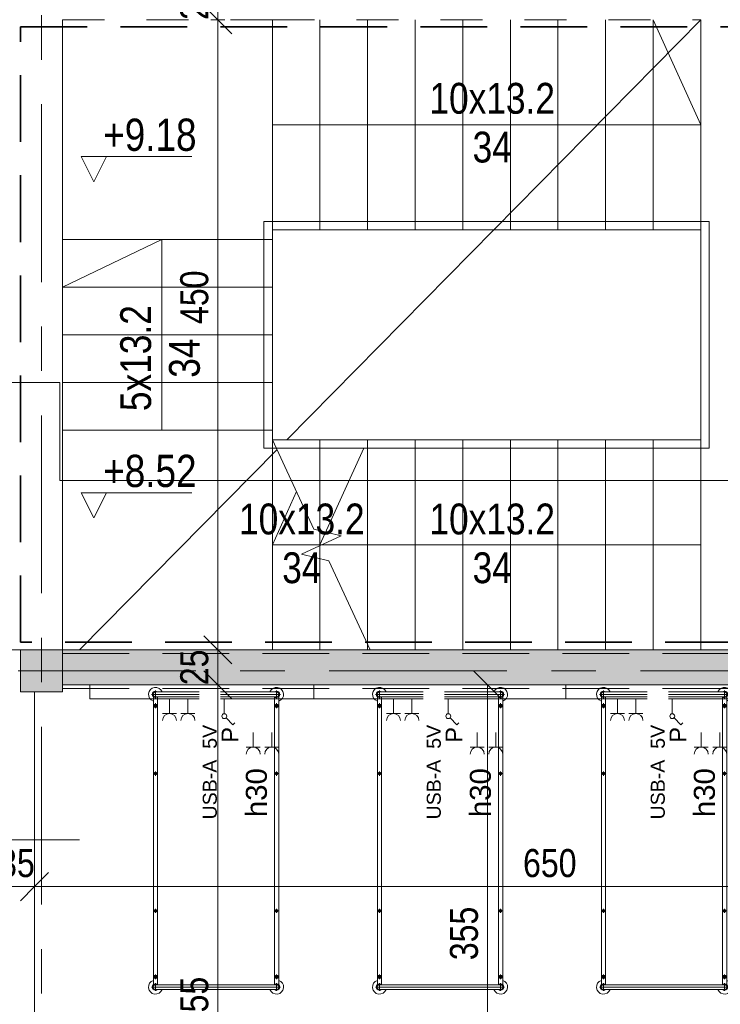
# Model space of a CAD drawing. Header units: centimetres. Extents: x -1631 to 21770, y -8842 to 3590.
# Tile 12 of 87: x -1228 to -728, y 1130 to 1833. Entities that reach past the tile are written whole.
import ezdxf

# ---------------------------------------------------------------- set-up
doc = ezdxf.new("R2010")
doc.units = ezdxf.units.CM
for name, pattern in [('Dash', [60, 30, -30]), ('Hidden', [71.4375, 47.625, -23.8125]), ('Oś', [222.25, 127, -31.75, 31.75, -31.75]), ('Ukryte', [71.438, 47.625, -23.813])]:
    doc.linetypes.add(name, pattern=pattern)
for name, color, linetype, lineweight in [('A-ANNO-DIMS', 211, 'Continuous', 13), ('A-ANNO-DIMS-100', 211, 'Continuous', 13), ('A-ANNO-NOTE', 131, 'Continuous', 9), ('A-AREA', 32, 'Continuous', 13), ('A-AREA-IDEN', 2, 'Continuous', 13), ('A-DETL', 90, 'Continuous', 9), ('A-DETL-HDLN', 90, 'Ukryte', 9), ('A-DETL-THIN', 151, 'Continuous', 9), ('A-FLOR', 192, 'Continuous', 13), ('A-GLAZ-IDEN', 152, 'Continuous', 13), ('A-WALL', 113, 'Continuous', 13), ('A-WALL-PATT', 111, 'Continuous', 13), ('G-ANNO-DIMS', 111, 'Continuous', 13), ('G-ANNO-TEXT', 231, 'Continuous', 13), ('I-FURN', 30, 'Continuous', 9), ('Q-SPCQ', 91, 'Continuous', 9), ('S-COLS', 52, 'Continuous', 13), ('S-GRID', 1, 'Continuous', 13), ('S-STRS', 31, 'Continuous', 13), ('S-STRS-MBND', 31, 'Continuous', 13)]:
    doc.layers.add(name, color=color, linetype=linetype, lineweight=lineweight)
doc.styles.add('Arial Narrow', font='ARIALN.TTF', dxfattribs={"height": 22})
doc.styles.add('Arial Narrow_2', font='ARIALN.TTF', dxfattribs={"height": 23})
doc.styles.add('Arial Narrow_5', font='ARIALN.TTF', dxfattribs={"height": 20})
doc.styles.add('Arial_11', font='arial.ttf', dxfattribs={"width": 0.85, "height": 23})
doc.styles.add('Arial_13', font='arial.ttf', dxfattribs={"height": 0.2})
doc.styles.add('Arial_4', font='arial.ttf', dxfattribs={"height": 10})
doc.styles.add('Arial_5', font='arial.ttf', dxfattribs={"height": 12})
doc.styles.add('Arial_6', font='arial.ttf', dxfattribs={"height": 15})
doc.dimstyles.new('Diagonal_1_100__0__wewnętrzne_1', dxfattribs={"dimscale": 30.48, "dimtxt": 20.468619, "dimasz": 0.656168, "dimexe": 0.164042, "dimexo": 0.0625, "dimgap": 0.032808, "dimtad": 1, "dimdec": 0, "dimdsep": 46, "dimtxsty": 'Arial Narrow_5', "dimblk1": 'OBLIQUE', "dimblk2": 'OBLIQUE', "dimsah": 1, "dimcen": 0.09, "dimazin": 0, "dimtfac": 1, "dimtdec": 4, "dimtix": 1, "dimtmove": 0, "dimatfit": 3, "dimfxl": 0, "dimtvp": 1, "dimtolj": 1, "dimtzin": 0, "dimarcsym": 0})
doc.dimstyles.new('Diagonal_1_100__0__wewnętrzne_2', dxfattribs={"dimscale": 30.48, "dimtxt": 20.468619, "dimasz": 0.656168, "dimexe": 0.164042, "dimexo": 0.0625, "dimgap": 0.032808, "dimtad": 1, "dimdec": 0, "dimdsep": 46, "dimtxsty": 'Arial Narrow_5', "dimblk1": 'OBLIQUE', "dimblk2": 'OBLIQUE', "dimsah": 1, "dimcen": 0.09, "dimazin": 0, "dimtfac": 1, "dimtdec": 4, "dimtix": 1, "dimtmove": 2, "dimatfit": 3, "dimfxl": 0, "dimtvp": 1, "dimtolj": 1, "dimtzin": 0, "dimarcsym": 0})

# ---------------------------------------------------------------- blocks, each defined once
blk = doc.blocks.new('M_Concrete-Square-Column - 300 x 300mm-1794509-5_piętro III __10_50 m_ - stan projektowany')
at = {"layer": 'S-COLS', "lineweight": 9}
blk.add_hatch(color=254, dxfattribs=at).paths.add_polyline_path([(15, -15), (15, 15), (-15, 15), (-15, -15)], flags=0)
for p, q in [((15, 15), (-15, 15)), ((-15, 15), (-15, -15)), ((15, -15), (15, 15)), ((-15, -15), (15, -15))]:
    blk.add_line(p, q, dxfattribs=at)
blk = doc.blocks.new('łóżko 195x90 typ FAMED _102039_ - łóżko 195x90 typ FAMED _102039_-832813-5_piętro III __10_50 m_ - stan projektowany')
at = {"layer": 'I-FURN'}
for p, q in [((-43.25, 102.02), (-43.25, 107.47)), ((-43.25, 106.45), (43.25, 106.45)), ((43.25, 102.02), (43.25, 107.47)), ((-45.98, 104.75), (45.97, 104.75)), ((-44.75, 103.1), (-44.75, -102.61)), ((-43.25, 103.05), (43.25, 103.05)), ((-41.75, -102.55), (-41.75, 103.1)), ((41.75, -102.61), (41.75, 103.05)), ((44.75, 103.1), (44.75, -102.61)), ((-45, 96.6), (-41.5, 96.6)), ((-43.25, 94.85), (-43.25, 98.35)), ((45, 96.6), (41.5, 96.6)), ((43.25, 94.85), (43.25, 98.35)), ((-43.25, 49.69), (-43.25, 46.69)), ((43.25, 49.69), (43.25, 46.69)), ((-44.75, 48.19), (-41.75, 48.19)), ((44.75, 48.19), (41.75, 48.19)), ((-43.25, -48.31), (-43.25, -51.31)), ((43.25, -48.31), (43.25, -51.31)), ((-44.75, -49.81), (-41.75, -49.81)), ((44.75, -49.81), (41.75, -49.81)), ((-45, -96.93), (-41.5, -96.93)), ((-43.25, -95.18), (-43.25, -98.68)), ((45, -96.93), (41.5, -96.93)), ((43.25, -95.18), (43.25, -98.68)), ((45.97, -104.25), (-45.98, -104.25)), ((-43.25, -101.53), (-43.25, -106.98)), ((-43.25, -102.55), (43.25, -102.55)), ((43.25, -101.53), (43.25, -106.98)), ((-43.25, -105.95), (43.25, -105.95))]:
    blk.add_line(p, q, dxfattribs=at)
for centre, radius in [((-43.25, 96.6), 1.25), ((-43.25, 96.6), 0.8), ((43.25, 96.6), 1.25), ((43.25, 96.6), 0.8), ((-43.25, 48.19), 1), ((43.25, 48.19), 1), ((-43.25, -49.81), 1), ((43.25, -49.81), 1), ((-43.25, -96.93), 1.25), ((-43.25, -96.93), 0.8), ((43.25, -96.93), 1.25), ((43.25, -96.93), 0.8)]:
    blk.add_circle(centre, radius, dxfattribs=at)
for centre, radius, start, end in [((-43.25, 104.75), 5, 19.87687, 252.5424), ((-43.25, 104.75), 2.23, 49.8221, 312.38874), ((-43.25, 104.75), 1.93, 62.02067, 297.97933), ((-43.25, 104.75), 1.7, 90, 270), ((43.25, 104.75), 5, 287.4576, 160.12313), ((43.25, 104.75), 2.23, 229.8221, 130.1779), ((43.25, 104.75), 1.93, 242.02067, 117.97933), ((43.25, 104.75), 1.7, 270, 90), ((-43.25, -104.25), 5, 107.4576, 340.12313), ((-43.25, -104.25), 2.23, 49.8221, 310.1779), ((-43.25, -104.25), 1.93, 62.02067, 297.97933), ((-43.25, -104.25), 1.7, 90, 270), ((43.25, -104.25), 5, 199.87687, 72.5424), ((43.25, -104.25), 2.23, 229.8221, 130.1779), ((43.25, -104.25), 1.93, 242.02067, 117.97933), ((43.25, -104.25), 1.7, 270, 90)]:
    blk.add_arc(centre, radius, start, end, dxfattribs=at)
blk = doc.blocks.new('Panel Gazowo Oswietleniowy 2 - Type 1-2423720-5_piętro III __10_50 m_ - stan projektowany')
at = {"layer": 'Q-SPCQ'}
for p, q in [((-112.5, 56.83), (-102.5, 56.83)), ((-107.5, 56.83), (-107.5, 46.5)), ((-99.33, 56.83), (-89.33, 56.83)), ((-94.33, 56.83), (-94.33, 46.5)), ((47.5, 56.83), (57.5, 56.83)), ((52.5, 56.83), (52.5, 46.5)), ((60.67, 56.83), (70.67, 56.83)), ((65.67, 56.83), (65.67, 46.5)), ((-79.82, 40.93), (-81.13, 39.62)), ((-74.88, 35.98), (-79.82, 40.93)), ((80.18, 40.93), (78.87, 39.62)), ((85.12, 35.98), (80.18, 40.93)), ((-73.64, 22.5), (-73.64, 33)), ((-66.13, 32.83), (-56.13, 32.83)), ((-61.13, 32.83), (-61.13, 22.5)), ((-52.67, 32.83), (-42.67, 32.83)), ((-47.67, 32.83), (-47.67, 22.5)), ((-39.5, 32.83), (-29.5, 32.83)), ((-34.5, 32.83), (-34.5, 22.5)), ((86.36, 22.5), (86.36, 33)), ((93.87, 32.83), (103.87, 32.83)), ((98.87, 32.83), (98.87, 22.5)), ((107.33, 32.83), (117.33, 32.83)), ((112.33, 32.83), (112.33, 22.5)), ((120.5, 32.83), (130.5, 32.83)), ((125.5, 32.83), (125.5, 22.5)), ((-157.5, 12.5), (-157.5, 22.5)), ((-157.5, 22.5), (182.5, 22.5)), ((182.5, 22.5), (182.5, 12.5))]:
    blk.add_line(p, q, dxfattribs=at)
for centre in [(-73.64, 34.75), (86.36, 34.75)]:
    blk.add_circle(centre, 1.75, dxfattribs=at)
for centre, end in [((-107.5, 61.83), 0), ((-94.33, 61.83), 0), ((52.5, 61.83), 0), ((65.67, 61.83), 0), ((-61.13, 37.83), 360), ((-47.67, 37.83), 360), ((-34.5, 37.83), 360), ((98.87, 37.83), 360), ((112.33, 37.83), 360), ((125.5, 37.83), 360)]:
    blk.add_arc(centre, 5, 180, end, dxfattribs=at)
blk = doc.blocks.new('Spot Elevations - Kota wyk 2-385235-5_piętro III __10_50 m_ - stan projektowany')
at = {"layer": 'G-ANNO-DIMS'}
for p, q in [((0, 0), (-0.09, 0.18)), ((-0.09, 0.18), (0.6992, 0.18)), ((0, 0), (0.09, 0.18))]:
    blk.add_line(p, q, dxfattribs=at)
blk = doc.blocks.new('DIMBLOCK29-5_piętro III __10_50 m_ - stan projektowany')
at = {"layer": 'A-ANNO-DIMS-100', "transparency": 16777216}
for p, q in [((-1086.6, 1358.33), (-1096.6, 1368.33)), ((-1091.6, 1358.33), (-1081.6, 1358.33)), ((-1086.6, 1358.33), (-1091.6, 1358.33)), ((-1086.6, 903.33), (-1086.6, 1358.33)), ((-1086.6, 1358.33), (-1076.6, 1348.33)), ((-1086.6, 903.33), (-1096.6, 913.33)), ((-1091.6, 903.33), (-1081.6, 903.33)), ((-1086.6, 903.33), (-1091.6, 903.33)), ((-1086.6, 903.33), (-1076.6, 893.33))]:
    blk.add_line(p, q, dxfattribs=at)
at = {"layer": 'A-ANNO-DIMS-100', "color": 0, "transparency": 16777216, "insert": (-1113.45, 1111.82), "char_height": 20, "width": 45.6158, "attachment_point": 1, "rotation": 90, "line_spacing_factor": 0.974696, "style": 'Arial Narrow_5'}
blk.add_mtext('455', dxfattribs=at)
blk = doc.blocks.new('_Oblique')
at = {"color": 0, "linetype": 'ByBlock', "lineweight": -2}
blk.add_line((-0.5, -0.5), (0.5, 0.5), dxfattribs=at)
blk = doc.blocks.new('DIMBLOCK30-5_piętro III __10_50 m_ - stan projektowany')
at = {"layer": 'A-ANNO-DIMS-100', "transparency": 16777216}
for p, q in [((-1086.6, 1383.33), (-1096.6, 1393.33)), ((-1091.6, 1383.33), (-1081.6, 1383.33)), ((-1086.6, 1383.33), (-1091.6, 1383.33)), ((-1086.6, 1358.33), (-1086.6, 1383.33)), ((-1086.6, 1383.33), (-1076.6, 1373.33)), ((-1086.6, 1358.33), (-1096.6, 1368.33)), ((-1091.6, 1358.33), (-1081.6, 1358.33)), ((-1086.6, 1358.33), (-1091.6, 1358.33)), ((-1086.6, 1358.33), (-1076.6, 1348.33))]:
    blk.add_line(p, q, dxfattribs=at)
at = {"layer": 'A-ANNO-DIMS-100', "color": 0, "transparency": 16777216, "insert": (-1113.45, 1358.15), "char_height": 20, "width": 30.4105, "attachment_point": 1, "rotation": 90, "line_spacing_factor": 0.974696, "style": 'Arial Narrow_5'}
blk.add_mtext('25', dxfattribs=at)
blk = doc.blocks.new('DIMBLOCK31-5_piętro III __10_50 m_ - stan projektowany')
at = {"layer": 'A-ANNO-DIMS-100', "transparency": 16777216}
for p, q in [((-1086.6, 1833.33), (-1096.6, 1843.33)), ((-1091.6, 1833.33), (-1081.6, 1833.33)), ((-1086.6, 1833.33), (-1091.6, 1833.33)), ((-1086.6, 1383.33), (-1086.6, 1833.33)), ((-1086.6, 1833.33), (-1076.6, 1823.33)), ((-1086.6, 1383.33), (-1096.6, 1393.33)), ((-1091.6, 1383.33), (-1081.6, 1383.33)), ((-1086.6, 1383.33), (-1091.6, 1383.33)), ((-1086.6, 1383.33), (-1076.6, 1373.33))]:
    blk.add_line(p, q, dxfattribs=at)
at = {"layer": 'A-ANNO-DIMS-100', "color": 0, "transparency": 16777216, "insert": (-1113.45, 1616.05), "char_height": 20, "width": 45.6158, "attachment_point": 1, "rotation": 90, "line_spacing_factor": 0.974696, "style": 'Arial Narrow_5'}
blk.add_mtext('450', dxfattribs=at)
blk = doc.blocks.new('DIMBLOCK32-5_piętro III __10_50 m_ - stan projektowany')
at = {"layer": 'A-ANNO-DIMS-100', "transparency": 16777216}
for p, q in [((-1086.6, 1858.33), (-1096.6, 1868.33)), ((-1091.6, 1858.33), (-1081.6, 1858.33)), ((-1086.6, 1858.33), (-1091.6, 1858.33)), ((-1086.6, 1833.33), (-1086.6, 1858.33)), ((-1086.6, 1858.33), (-1076.6, 1848.33)), ((-1086.6, 1833.33), (-1096.6, 1843.33)), ((-1091.6, 1833.33), (-1081.6, 1833.33)), ((-1086.6, 1833.33), (-1091.6, 1833.33)), ((-1086.6, 1833.33), (-1076.6, 1823.33))]:
    blk.add_line(p, q, dxfattribs=at)
at = {"layer": 'A-ANNO-DIMS-100', "color": 0, "transparency": 16777216, "insert": (-1113.45, 1833.15), "char_height": 20, "width": 30.4105, "attachment_point": 1, "rotation": 90, "line_spacing_factor": 0.974696, "style": 'Arial Narrow_5'}
blk.add_mtext('25', dxfattribs=at)
blk = doc.blocks.new('DIMBLOCK45-5_piętro III __10_50 m_ - stan projektowany')
at = {"layer": 'A-ANNO-DIMS-100', "transparency": 16777216}
for p, q in [((-1217.62, 1214.34), (-1207.62, 1224.34)), ((-567.62, 1214.34), (-557.62, 1224.34)), ((-1217.62, 1209.34), (-1217.62, 1219.34)), ((-567.62, 1209.34), (-567.62, 1219.34)), ((-1217.62, 1214.34), (-1227.62, 1204.34)), ((-567.62, 1214.34), (-1217.62, 1214.34)), ((-1217.62, 1214.34), (-1217.62, 1209.34)), ((-567.62, 1214.34), (-577.62, 1204.34)), ((-567.62, 1214.34), (-567.62, 1209.34))]:
    blk.add_line(p, q, dxfattribs=at)
at = {"layer": 'A-ANNO-DIMS-100', "color": 0, "transparency": 16777216, "insert": (-868.57, 1241.19), "char_height": 20, "width": 45.6158, "attachment_point": 1, "line_spacing_factor": 0.974696, "style": 'Arial Narrow_5'}
blk.add_mtext('650', dxfattribs=at)
blk = doc.blocks.new('DIMBLOCK46-5_piętro III __10_50 m_ - stan projektowany')
at = {"layer": 'A-ANNO-DIMS-100', "transparency": 16777216}
for p, q in [((-1252.62, 1214.34), (-1242.62, 1224.34)), ((-1217.62, 1214.34), (-1207.62, 1224.34)), ((-1252.62, 1209.34), (-1252.62, 1219.34)), ((-1217.62, 1209.34), (-1217.62, 1219.34)), ((-1252.62, 1214.34), (-1262.62, 1204.34)), ((-1217.62, 1214.34), (-1252.62, 1214.34)), ((-1252.62, 1214.34), (-1252.62, 1209.34)), ((-1217.62, 1214.34), (-1227.62, 1204.34)), ((-1217.62, 1214.34), (-1217.62, 1209.34))]:
    blk.add_line(p, q, dxfattribs=at)
at = {"layer": 'A-ANNO-DIMS-100', "color": 0, "transparency": 16777216, "insert": (-1242.82, 1241.19), "char_height": 20, "width": 30.4105, "attachment_point": 1, "line_spacing_factor": 0.974696, "style": 'Arial Narrow_5'}
blk.add_mtext('35', dxfattribs=at)
blk = doc.blocks.new('DIMBLOCK108-5_piętro III __10_50 m_ - stan projektowany')
at = {"layer": 'A-ANNO-DIMS-100', "transparency": 16777216}
for p, q in [((-893.96, 1358.33), (-903.96, 1368.33)), ((-888.96, 1358.33), (-898.96, 1358.33)), ((-893.96, 1358.33), (-893.96, 1003.33)), ((-893.96, 1358.33), (-883.96, 1348.33)), ((-893.96, 1358.33), (-888.96, 1358.33)), ((-893.96, 1003.33), (-903.96, 1013.33)), ((-888.96, 1003.33), (-898.96, 1003.33)), ((-893.96, 1003.33), (-883.96, 993.33)), ((-893.96, 1003.33), (-888.96, 1003.33))]:
    blk.add_line(p, q, dxfattribs=at)
at = {"layer": 'A-ANNO-DIMS-100', "color": 0, "transparency": 16777216, "insert": (-920.81, 1161.82), "char_height": 20, "width": 45.6158, "attachment_point": 1, "rotation": 90, "line_spacing_factor": 0.974696, "style": 'Arial Narrow_5'}
blk.add_mtext('355', dxfattribs=at)
blk = doc.blocks.new('Okno_LD_typ 100 - metka _ wys_parapetu-2491833-5_piętro III __10_50 m_ - stan projektowany')
at = {"layer": 'A-GLAZ-IDEN'}
blk.add_line((0, 1.8925), (0, -0.3919), dxfattribs=at)
blk.add_circle((0, -0.0919), 0.3, dxfattribs=at)
at = {"layer": 'A-GLAZ-IDEN', "insert": (0.4711, 0.6634), "char_height": 0.2, "width": 0.48783, "attachment_point": 3, "rotation": 90, "line_spacing_factor": 0.936439, "style": 'Arial_13', "bg_fill": 3, "box_fill_scale": 1.25, "bg_fill_color": 256, "bg_fill_true_color": 13158600, "bg_fill_transparency": 0}
blk.add_mtext('\\pt1.27,2.54,3.81,5.08,6.35,7.62,8.89,10.16,11.43,12.7,13.97,15.24,16.51,17.78,19.05,20.32,21.59,22.86,24.13,25.4,26.67,27.94,29.21,30.48,31.75,33.02,34.29,35.56,36.83,38.1,39.37,40.64;hp= ', dxfattribs=at)

msp = doc.modelspace()

# ---------------------------------------------------------------- hatches: boundary and pattern name
at = {"layer": 'A-WALL-PATT'}
msp.add_hatch(color=9, dxfattribs=at).paths.add_polyline_path([(-627.62, 1358.33), (-627.62, 1383.33), (-1197.62, 1383.33), (-1197.62, 1358.33), (-628.34, 1358.33)], flags=0)

# ---------------------------------------------------------------- linework, layer by layer
at = {"layer": 'A-AREA', "lineweight": 9}
for p, q in [((-1037.41, 1533.33), (-741.62, 1833.33)), ((-1185.3, 1383.33), (-1044.34, 1526.29))]:
    msp.add_line(p, q, dxfattribs=at)
at = {"layer": 'A-DETL', "linetype": 'Hidden', "lineweight": 35}
for p, q in [((-1227.62, 1828.33), (-576.62, 1828.33)), ((-1227.62, 1388.83), (-1227.62, 1828.33)), ((-576.62, 1388.83), (-1227.62, 1388.83))]:
    msp.add_line(p, q, dxfattribs=at)
at = {"layer": 'A-DETL-HDLN'}
msp.add_line((-1197.62, 1380.83), (1172.38, 1380.83), dxfattribs=at)
at = {"layer": 'A-DETL-THIN'}
for p, q in [((-775.62, 1833.33), (-741.62, 1758.33)), ((-1047.62, 1758.33), (-741.62, 1758.33)), ((-741.62, 1758.33), (-775.62, 1758.33)), ((-1053.62, 1527.33), (-1053.62, 1689.33)), ((-1053.62, 1689.33), (-735.62, 1689.33)), ((-735.62, 1689.33), (-735.62, 1527.33)), ((-1047.62, 1683.33), (-741.62, 1683.33)), ((-1047.62, 1533.33), (-1047.62, 1683.33)), ((-741.62, 1683.33), (-741.62, 1533.33)), ((-741.62, 1683.33), (-741.62, 1533.33)), ((-1126.62, 1676.33), (-1197.62, 1642.33)), ((-1126.62, 1540.33), (-1126.62, 1676.33)), ((-1293.62, 1574.33), (-1199.35, 1574.33)), ((-1199.35, 1574.33), (-1199.35, 1504.23)), ((-741.62, 1533.33), (-1047.62, 1533.33)), ((-735.62, 1527.33), (-1053.62, 1527.33)), ((-1013.62, 1458.33), (-982.34, 1527.33)), ((-1199.35, 1504.23), (-393.63, 1504.23)), ((-1047.62, 1458.33), (-1030.28, 1496.58)), ((-1013.62, 1458.33), (-1047.62, 1458.33)), ((-741.62, 1458.33), (-1013.62, 1458.33))]:
    msp.add_line(p, q, dxfattribs=at)
at = {"layer": 'A-FLOR', "lineweight": 9}
msp.add_line((-741.62, 1833.33), (-741.62, 1533.33), dxfattribs=at)
at = {"layer": 'A-WALL', "lineweight": 9}
for p, q in [((-1227.62, 1383.33), (-1238.62, 1383.33)), ((-627.62, 1383.33), (-1197.62, 1383.33)), ((-1197.62, 1358.33), (-627.62, 1358.33)), ((-1217.62, 1353.33), (-1217.62, 903.33))]:
    msp.add_line(p, q, dxfattribs=at)
at = {"layer": 'S-GRID', "linetype": 'Oś'}
for p, q in [((-1212.62, 2884.27), (-1212.62, 27.13)), ((1342.46, 1368.33), (-1368.76, 1368.33))]:
    msp.add_line(p, q, dxfattribs=at)
at = {"layer": 'S-STRS', "lineweight": 9}
for p, q in [((-1197.62, 1833.33), (-1197.62, 1676.33)), ((-1047.62, 1833.33), (-1047.62, 1683.33)), ((-1047.62, 1833.33), (-1047.62, 1683.33)), ((-1013.62, 1833.33), (-1013.62, 1683.33)), ((-1013.62, 1833.33), (-1013.62, 1683.33)), ((-979.62, 1833.33), (-979.62, 1683.33)), ((-979.62, 1833.33), (-979.62, 1683.33)), ((-945.62, 1833.33), (-945.62, 1683.33)), ((-945.62, 1833.33), (-945.62, 1683.33)), ((-911.62, 1833.33), (-911.62, 1683.33)), ((-911.62, 1833.33), (-911.62, 1683.33)), ((-877.62, 1833.33), (-877.62, 1683.33)), ((-877.62, 1833.33), (-877.62, 1683.33)), ((-843.62, 1833.33), (-843.62, 1683.33)), ((-843.62, 1833.33), (-843.62, 1683.33)), ((-809.62, 1833.33), (-809.62, 1683.33)), ((-809.62, 1833.33), (-809.62, 1683.33)), ((-775.62, 1833.33), (-775.62, 1683.33)), ((-775.62, 1833.33), (-775.62, 1683.33)), ((-741.62, 1833.33), (-741.62, 1683.33)), ((-1047.62, 1676.33), (-1047.62, 1683.33)), ((-1047.62, 1683.33), (-1013.62, 1683.33)), ((-1013.62, 1683.33), (-979.62, 1683.33)), ((-979.62, 1683.33), (-945.62, 1683.33)), ((-945.62, 1683.33), (-911.62, 1683.33)), ((-911.62, 1683.33), (-877.62, 1683.33)), ((-877.62, 1683.33), (-843.62, 1683.33)), ((-843.62, 1683.33), (-809.62, 1683.33)), ((-809.62, 1683.33), (-775.62, 1683.33)), ((-775.62, 1683.33), (-741.62, 1683.33)), ((-1197.62, 1676.33), (-1047.62, 1676.33)), ((-1197.62, 1642.33), (-1197.62, 1676.33)), ((-1197.62, 1676.33), (-1047.62, 1676.33)), ((-1047.62, 1642.33), (-1047.62, 1676.33)), ((-1197.62, 1608.33), (-1197.62, 1642.33)), ((-1197.62, 1642.33), (-1047.62, 1642.33)), ((-1197.62, 1642.33), (-1047.62, 1642.33)), ((-1047.62, 1608.33), (-1047.62, 1642.33)), ((-1197.62, 1574.33), (-1197.62, 1608.33)), ((-1197.62, 1608.33), (-1047.62, 1608.33)), ((-1197.62, 1608.33), (-1047.62, 1608.33)), ((-1047.62, 1574.33), (-1047.62, 1608.33)), ((-1197.62, 1540.33), (-1197.62, 1574.33)), ((-1197.62, 1574.33), (-1047.62, 1574.33)), ((-1197.62, 1574.33), (-1047.62, 1574.33)), ((-1047.62, 1540.33), (-1047.62, 1574.33)), ((-1197.62, 1540.33), (-1197.62, 1383.33)), ((-1197.62, 1540.33), (-1047.62, 1540.33)), ((-1197.62, 1540.33), (-1047.62, 1540.33)), ((-1047.62, 1533.33), (-1047.62, 1540.33)), ((-1047.62, 1383.33), (-1047.62, 1533.33)), ((-1047.62, 1383.33), (-1047.62, 1533.33)), ((-1013.62, 1533.33), (-1047.62, 1533.33)), ((-979.62, 1533.33), (-1013.62, 1533.33)), ((-1013.62, 1468.61), (-1013.62, 1533.33)), ((-1013.62, 1468.61), (-1013.62, 1533.33)), ((-945.62, 1533.33), (-979.62, 1533.33)), ((-979.62, 1387.5), (-979.62, 1533.33)), ((-979.62, 1387.5), (-979.62, 1533.33)), ((-911.62, 1533.33), (-945.62, 1533.33)), ((-945.62, 1383.33), (-945.62, 1533.33)), ((-945.62, 1383.33), (-945.62, 1533.33)), ((-877.62, 1533.33), (-911.62, 1533.33)), ((-911.62, 1383.33), (-911.62, 1533.33)), ((-911.62, 1383.33), (-911.62, 1533.33)), ((-843.62, 1533.33), (-877.62, 1533.33)), ((-877.62, 1383.33), (-877.62, 1533.33)), ((-877.62, 1383.33), (-877.62, 1533.33)), ((-809.62, 1533.33), (-843.62, 1533.33)), ((-843.62, 1383.33), (-843.62, 1533.33)), ((-843.62, 1383.33), (-843.62, 1533.33)), ((-775.62, 1533.33), (-809.62, 1533.33)), ((-809.62, 1383.33), (-809.62, 1533.33)), ((-809.62, 1383.33), (-809.62, 1533.33)), ((-741.62, 1533.33), (-775.62, 1533.33)), ((-775.62, 1383.33), (-775.62, 1533.33)), ((-775.62, 1383.33), (-775.62, 1533.33)), ((-741.62, 1383.33), (-741.62, 1533.33)), ((-741.62, 1383.33), (-741.62, 1533.33)), ((-1013.62, 1457.87), (-1013.62, 1468.61)), ((-1013.62, 1457.87), (-1013.62, 1468.61)), ((-1013.62, 1448.52), (-1013.62, 1457.87)), ((-1013.62, 1448.52), (-1013.62, 1457.87)), ((-1013.62, 1383.33), (-1013.62, 1448.52)), ((-1013.62, 1383.33), (-1013.62, 1448.52)), ((-979.62, 1383.33), (-979.62, 1387.5)), ((-979.62, 1383.33), (-979.62, 1387.5))]:
    msp.add_line(p, q, dxfattribs=at)
at = {"layer": 'S-STRS-MBND', "linetype": 'Dash', "lineweight": 9}
for p, q in [((-1197.62, 1833.33), (-1197.62, 1676.33)), ((-1047.62, 1833.33), (-1197.62, 1833.33)), ((-1047.62, 1833.33), (-1047.62, 1683.33)), ((-1047.62, 1833.33), (-741.62, 1833.33)), ((-1047.62, 1833.33), (-1047.62, 1683.33)), ((-1013.62, 1833.33), (-1013.62, 1683.33)), ((-1013.62, 1833.33), (-1013.62, 1683.33)), ((-979.62, 1833.33), (-979.62, 1683.33)), ((-979.62, 1833.33), (-979.62, 1683.33)), ((-945.62, 1833.33), (-945.62, 1683.33)), ((-945.62, 1833.33), (-945.62, 1683.33)), ((-911.62, 1833.33), (-911.62, 1683.33)), ((-911.62, 1833.33), (-911.62, 1683.33)), ((-877.62, 1833.33), (-877.62, 1683.33)), ((-877.62, 1833.33), (-877.62, 1683.33)), ((-843.62, 1833.33), (-843.62, 1683.33)), ((-843.62, 1833.33), (-843.62, 1683.33)), ((-809.62, 1833.33), (-809.62, 1683.33)), ((-809.62, 1833.33), (-809.62, 1683.33)), ((-775.62, 1833.33), (-775.62, 1683.33)), ((-775.62, 1833.33), (-775.62, 1683.33)), ((-741.62, 1833.33), (-741.62, 1683.33)), ((-1047.62, 1676.33), (-1047.62, 1683.33)), ((-1047.62, 1683.33), (-741.62, 1683.33)), ((-1197.62, 1676.33), (-1047.62, 1676.33)), ((-1197.62, 1540.33), (-1197.62, 1676.33)), ((-1197.62, 1676.33), (-1047.62, 1676.33)), ((-1047.62, 1540.33), (-1047.62, 1676.33)), ((-1197.62, 1642.33), (-1047.62, 1642.33)), ((-1197.62, 1642.33), (-1047.62, 1642.33)), ((-1197.62, 1608.33), (-1047.62, 1608.33)), ((-1197.62, 1608.33), (-1047.62, 1608.33)), ((-1197.62, 1574.33), (-1047.62, 1574.33)), ((-1197.62, 1574.33), (-1047.62, 1574.33)), ((-1197.62, 1540.33), (-1197.62, 1383.33)), ((-1197.62, 1540.33), (-1047.62, 1540.33)), ((-1197.62, 1540.33), (-1047.62, 1540.33)), ((-1047.62, 1533.33), (-1047.62, 1540.33)), ((-1047.62, 1383.33), (-1047.62, 1533.33)), ((-1047.62, 1383.33), (-1047.62, 1533.33)), ((-1013.62, 1457.87), (-1013.62, 1468.61)), ((-1013.62, 1457.87), (-1013.62, 1468.61)), ((-1013.62, 1383.33), (-1013.62, 1448.52)), ((-1013.62, 1383.33), (-1013.62, 1448.52)), ((-979.62, 1383.33), (-979.62, 1387.5)), ((-979.62, 1383.33), (-979.62, 1387.5)), ((-1197.62, 1383.33), (-1047.62, 1383.33)), ((-1016.71, 1383.33), (-1047.62, 1383.33))]:
    msp.add_line(p, q, dxfattribs=at)
at = {"layer": 'S-STRS-MBND', "lineweight": 9}
for p, q in [((-1047.62, 1533.33), (-1017.93, 1469.65)), ((-1017.93, 1469.65), (-998.49, 1464.93)), ((-998.49, 1464.93), (-1026.81, 1451.72)), ((-1026.81, 1451.72), (-1007.37, 1447)), ((-1007.37, 1447), (-977.68, 1383.33))]:
    msp.add_line(p, q, dxfattribs=at)

# ---------------------------------------------------------------- block references
at = {"layer": 'G-ANNO-DIMS', "xscale": 99.99999999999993, "yscale": 99.99999999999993, "zscale": 99.99999999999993}
for p in [(-1175.16, 1717.59), (-1175.16, 1477.59)]:
    msp.add_blockref('Spot Elevations - Kota wyk 2-385235-5_piętro III __10_50 m_ - stan projektowany', p, dxfattribs=at)
at = {"layer": 'I-FURN'}
for p in [(-1087.87, 1246.88), (-927.87, 1246.88), (-767.87, 1246.88)]:
    msp.add_blockref('łóżko 195x90 typ FAMED _102039_ - łóżko 195x90 typ FAMED _102039_-832813-5_piętro III __10_50 m_ - stan projektowany', p, dxfattribs=at)
at = {"layer": 'Q-SPCQ', "rotation": 180}
for p in [(-995.62, 1370.83), (-835.62, 1370.83)]:
    msp.add_blockref('Panel Gazowo Oswietleniowy 2 - Type 1-2423720-5_piętro III __10_50 m_ - stan projektowany', p, dxfattribs=at)
at = {"layer": 'S-COLS', "lineweight": 9}
msp.add_blockref('M_Concrete-Square-Column - 300 x 300mm-1794509-5_piętro III __10_50 m_ - stan projektowany', (-1212.62, 1368.33), dxfattribs=at)

# ---------------------------------------------------------------- texts
at = {"layer": 'A-AREA-IDEN', "insert": (-806.37, 1063.35), "char_height": 23, "width": 156.91, "attachment_point": 7, "line_spacing_factor": 0.936439, "style": 'Arial_11'}
msp.add_mtext('\\pt84.99995,169.9999,255.00008,340.00003,424.99998,509.99993,595.00011,680.00006,765.00001,849.99996,934.99991,1020.00009,1105.00004,1189.99999,1274.99994,1359.99989,1445.00007,1530.00002,1614.99997,1699.99992,1785.0001,1870.00005,1955,2039.99995,2124.9999,2210.00008,2295.00003,2379.99998,2464.99993,2550.00011,2635.00006,2720.00001;Pok. łóżkowy\\P3os.', dxfattribs=at)
at = {"layer": 'G-ANNO-DIMS', "char_height": 23, "width": 79.9367, "attachment_point": 1, "line_spacing_factor": 0.974696, "style": 'Arial Narrow_2'}
for s, insert in [('+9.18', (-1168.46, 1762.69)), ('+8.52', (-1168.46, 1522.69))]:
    msp.add_mtext(s, dxfattribs=dict(at, insert=insert))
at = {"layer": 'G-ANNO-TEXT', "color": 7, "char_height": 22, "width": 89.486, "attachment_point": 2, "line_spacing_factor": 0.949189, "style": 'Arial Narrow'}
for insert in [(-890.59, 1788.19), (-1026.59, 1487.84), (-890.59, 1487.84)]:
    msp.add_mtext('\\pt127.00006,253.9999,380.99996,508.00002,635.00008,761.99992,888.99998,1016.00004,1143.0001,1269.99994,1397,1524.00006,1650.9999,1777.99996,1905.00002,2032.00008,2158.99992,2285.99998,2413.00004,2540.0001,2666.99994,2794,2921.00006,3047.9999,3174.99996,3302.00002,3429.00008,3555.99992,3682.99998,3810.00004,3937.0001,4063.99994;10x13.2\\P34', dxfattribs=dict(at, insert=insert))
at = {"layer": 'G-ANNO-TEXT', "color": 7, "insert": (-1156.29, 1591.7), "char_height": 22, "width": 75.548, "attachment_point": 2, "rotation": 90, "line_spacing_factor": 0.949189, "style": 'Arial Narrow'}
msp.add_mtext('\\pt127.00006,253.9999,380.99996,508.00002,635.00008,761.99992,888.99998,1016.00004,1143.0001,1269.99994,1397,1524.00006,1650.9999,1777.99996,1905.00002,2032.00008,2158.99992,2285.99998,2413.00004,2540.0001,2666.99994,2794,2921.00006,3047.9999,3174.99996,3302.00002,3429.00008,3555.99992,3682.99998,3810.00004,3937.0001,4063.99994;5x13.2\\P34', dxfattribs=at)

# ---------------------------------------------------------------- dimensions: what is measured, and where the dimension line sits
at = {"layer": 'A-ANNO-DIMS'}
dim = msp.add_linear_dim(base=(-1086.6, 1858.33), p1=(-1091.6, 1833.33), p2=(-1091.6, 1858.33), angle=90, dimstyle='Diagonal_1_100__0__wewnętrzne_1', override={"dimpost": '<>', "dimfxl": 25}, dxfattribs=at)
dim.commit()
dim.dimension.update_dxf_attribs({"geometry": 'DIMBLOCK32-5_piętro III __10_50 m_ - stan projektowany', "text_midpoint": (-1097.81, 1845.83)})
dim = msp.add_linear_dim(base=(-1086.6, 1833.33), p1=(-1091.6, 1383.33), p2=(-1091.6, 1833.33), angle=90, dimstyle='Diagonal_1_100__0__wewnętrzne_2', override={"dimpost": '<>', "dimfxl": 450}, dxfattribs=at)
dim.commit()
dim.dimension.update_dxf_attribs({"geometry": 'DIMBLOCK31-5_piętro III __10_50 m_ - stan projektowany', "text_midpoint": (-1100.12, 1638.85), "dimtype": 160, "text_rotation": 90})
dim = msp.add_linear_dim(base=(-1252.62, 1214.34), p1=(-1217.62, 1209.34), p2=(-1252.62, 1209.34), dimstyle='Diagonal_1_100__0__wewnętrzne_2', override={"dimpost": '<>', "dimfxl": 35}, dxfattribs=at)
dim.commit()
dim.dimension.update_dxf_attribs({"geometry": 'DIMBLOCK46-5_piętro III __10_50 m_ - stan projektowany', "text_midpoint": (-1227.62, 1227.86), "dimtype": 160, "text_rotation": 360})

# ---------------------------------------------------------------- next in the draw order: texts
at = {"layer": 'A-ANNO-NOTE', "lineweight": 13, "rotation": 90, "line_spacing_factor": 0.936439, "bg_fill": 3, "box_fill_scale": 1.25, "bg_fill_color": 256, "bg_fill_true_color": 13158600, "bg_fill_transparency": 0}
for s, insert, char_height, width, attachment_point, style in [('\\pt127,254,381,508,635,762,889,1016,1143,1270,1397,1524,1651,1778,1905,2032,2159,2286,2413,2540,2667,2794,2921,3048,3175,3302,3429,3556,3683,3810,3937,4064;USB-A  5V', (-1092.25, 1296.09), 10, 113.1, 5, 'Arial_4'), ('\\pt127,254,381,508,635,762,889,1016,1143,1270,1397,1524,1651,1778,1905,2032,2159,2286,2413,2540,2667,2794,2921,3048,3175,3302,3429,3556,3683,3810,3937,4064;USB-A  5V', (-932.25, 1296.09), 10, 113.1, 5, 'Arial_4'), ('\\pt127,254,381,508,635,762,889,1016,1143,1270,1397,1524,1651,1778,1905,2032,2159,2286,2413,2540,2667,2794,2921,3048,3175,3302,3429,3556,3683,3810,3937,4064;USB-A  5V', (-772.25, 1296.09), 10, 113.1, 5, 'Arial_4'), ('\\pt127.00005,253.99995,381,508.00005,634.99995,762,889.00005,1015.99995,1143,1270.00005,1396.99995,1524,1651.00005,1777.99995,1905,2032.00005,2158.99995,2286,2413.00005,2539.99995,2667,2794.00005,2920.99995,3048,3175.00005,3301.99995,3429,3556.00005,3682.99995,3810,3937.00005,4063.99995;h30', (-1066.55, 1263.98), 15, 36.764, 1, 'Arial_6'), ('\\pt127.00005,253.99995,381,508.00005,634.99995,762,889.00005,1015.99995,1143,1270.00005,1396.99995,1524,1651.00005,1777.99995,1905,2032.00005,2158.99995,2286,2413.00005,2539.99995,2667,2794.00005,2920.99995,3048,3175.00005,3301.99995,3429,3556.00005,3682.99995,3810,3937.00005,4063.99995;h30', (-906.55, 1263.98), 15, 36.764, 1, 'Arial_6'), ('\\pt127.00005,253.99995,381,508.00005,634.99995,762,889.00005,1015.99995,1143,1270.00005,1396.99995,1524,1651.00005,1777.99995,1905,2032.00005,2158.99995,2286,2413.00005,2539.99995,2667,2794.00005,2920.99995,3048,3175.00005,3301.99995,3429,3556.00005,3682.99995,3810,3937.00005,4063.99995;h30', (-746.55, 1263.98), 15, 36.764, 1, 'Arial_6')]:
    msp.add_mtext(s, dxfattribs=dict(at, insert=insert, char_height=char_height, width=width, attachment_point=attachment_point, style=style))

# ---------------------------------------------------------------- next in the draw order: texts
at = {"layer": 'A-ANNO-NOTE', "lineweight": 13, "char_height": 12, "width": 12.019, "attachment_point": 5, "rotation": 90, "line_spacing_factor": 0.936439, "style": 'Arial_5'}
for insert in [(-1077.87, 1322.73), (-917.87, 1322.73), (-757.87, 1322.73)]:
    msp.add_mtext('\\pt126.99996,254.00004,381,507.99996,635.00004,762,888.99996,1016.00004,1143,1269.99996,1397.00004,1524,1650.99996,1778.00004,1905,2031.99996,2159.00004,2286,2412.99996,2540.00004,2667,2793.99996,2921.00004,3048,3174.99996,3302.00004,3429,3555.99996,3683.00004,3810,3936.99996,4064.00004;P', dxfattribs=dict(at, insert=insert))
at = {"layer": 'A-ANNO-NOTE', "lineweight": 13, "insert": (-906.55, 1263.98), "char_height": 15, "width": 36.764, "attachment_point": 1, "rotation": 90, "line_spacing_factor": 0.936439, "style": 'Arial_6', "bg_fill": 3, "box_fill_scale": 1.25, "bg_fill_color": 256, "bg_fill_true_color": 13158600, "bg_fill_transparency": 0}
msp.add_mtext('\\pt127.00005,253.99995,381,508.00005,634.99995,762,889.00005,1015.99995,1143,1270.00005,1396.99995,1524,1651.00005,1777.99995,1905,2032.00005,2158.99995,2286,2413.00005,2539.99995,2667,2794.00005,2920.99995,3048,3175.00005,3301.99995,3429,3556.00005,3682.99995,3810,3937.00005,4063.99995;h30', dxfattribs=at)

# ---------------------------------------------------------------- next in the draw order: dimensions: what is measured, and where the dimension line sits
at = {"layer": 'A-ANNO-DIMS'}
for base, p1, p2, override, picture, middle in [((-1086.6, 1383.33), (-1091.6, 1358.33), (-1091.6, 1383.33), {"dimpost": '<>', "dimfxl": 25}, 'DIMBLOCK30-5_piętro III __10_50 m_ - stan projektowany', (-1097.81, 1370.83)), ((-1086.6, 1358.33), (-1091.6, 903.33), (-1091.6, 1358.33), {"dimpost": '<>', "dimfxl": 455}, 'DIMBLOCK29-5_piętro III __10_50 m_ - stan projektowany', (-1097.77, 1130.83))]:
    dim = msp.add_linear_dim(base=base, p1=p1, p2=p2, angle=90, dimstyle='Diagonal_1_100__0__wewnętrzne_1', override=override, dxfattribs=at)
    dim.commit()
    dim.dimension.update_dxf_attribs({"geometry": picture, "text_midpoint": middle})

# ---------------------------------------------------------------- next in the draw order: texts
at = {"layer": 'A-ANNO-NOTE', "lineweight": 13, "insert": (-932.25, 1296.09), "char_height": 10, "width": 113.1, "attachment_point": 5, "rotation": 90, "line_spacing_factor": 0.936439, "style": 'Arial_4', "bg_fill": 3, "box_fill_scale": 1.25, "bg_fill_color": 256, "bg_fill_true_color": 13158600, "bg_fill_transparency": 0}
msp.add_mtext('\\pt127,254,381,508,635,762,889,1016,1143,1270,1397,1524,1651,1778,1905,2032,2159,2286,2413,2540,2667,2794,2921,3048,3175,3302,3429,3556,3683,3810,3937,4064;USB-A  5V', dxfattribs=at)

# ---------------------------------------------------------------- next in the draw order: dimensions: what is measured, and where the dimension line sits
at = {"layer": 'A-ANNO-DIMS'}
dim = msp.add_linear_dim(base=(-893.96, 1003.33), p1=(-888.96, 1358.33), p2=(-888.96, 1003.33), angle=90, dimstyle='Diagonal_1_100__0__wewnętrzne_1', override={"dimpost": '<>', "dimfxl": 355}, dxfattribs=at)
dim.commit()
dim.dimension.update_dxf_attribs({"geometry": 'DIMBLOCK108-5_piętro III __10_50 m_ - stan projektowany', "text_midpoint": (-905.17, 1180.83)})

# ---------------------------------------------------------------- next in the draw order: linework, layer by layer
at = {"layer": 'A-DETL-HDLN'}
msp.add_line((-1197.62, 1355.83), (1172.38, 1355.83), dxfattribs=at)

# ---------------------------------------------------------------- next in the draw order: texts
at = {"layer": 'A-ANNO-NOTE', "lineweight": 13, "insert": (-917.87, 1322.73), "char_height": 12, "width": 12.019, "attachment_point": 5, "rotation": 90, "line_spacing_factor": 0.936439, "style": 'Arial_5'}
msp.add_mtext('\\pt126.99996,254.00004,381,507.99996,635.00004,762,888.99996,1016.00004,1143,1269.99996,1397.00004,1524,1650.99996,1778.00004,1905,2031.99996,2159.00004,2286,2412.99996,2540.00004,2667,2793.99996,2921.00004,3048,3174.99996,3302.00004,3429,3555.99996,3683.00004,3810,3936.99996,4064.00004;P', dxfattribs=at)

# ---------------------------------------------------------------- next in the draw order: dimensions: what is measured, and where the dimension line sits
at = {"layer": 'A-ANNO-DIMS'}
dim = msp.add_linear_dim(base=(-1217.62, 1214.34), p1=(-567.62, 1209.34), p2=(-1217.62, 1209.34), dimstyle='Diagonal_1_100__0__wewnętrzne_2', override={"dimpost": '<>', "dimfxl": 650}, dxfattribs=at)
dim.commit()
dim.dimension.update_dxf_attribs({"geometry": 'DIMBLOCK45-5_piętro III __10_50 m_ - stan projektowany', "text_midpoint": (-845.76, 1227.86), "dimtype": 160, "text_rotation": 360})

# ---------------------------------------------------------------- next in the draw order: block references
at = {"layer": 'A-GLAZ-IDEN', "xscale": 99.99999999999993, "yscale": 99.99999999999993, "zscale": 99.99999999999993, "rotation": 270.0000000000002}
msp.add_blockref('Okno_LD_typ 100 - metka _ wys_parapetu-2491833-5_piętro III __10_50 m_ - stan projektowany', (-1374.73, 1247.83), dxfattribs=at)

doc.saveas('drawing.dxf')
